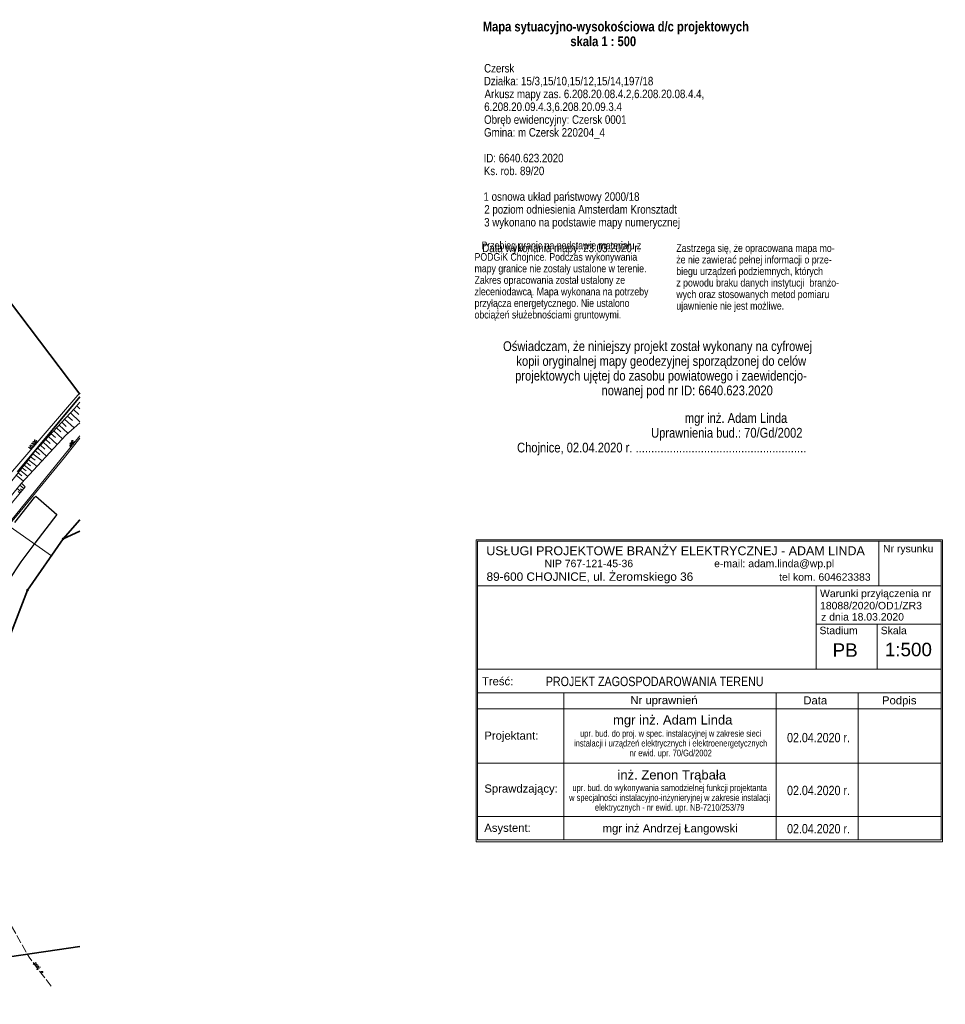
# Model space of a CAD drawing. Header units: metres. Extents: x 6496648 to 6497944, y 5962794 to 5963351.
# Tile 91 of 91: x 6497726 to 6497944, y 5963118 to 5963351. Entities that reach past the tile are written whole.
import ezdxf
from ezdxf.enums import TextEntityAlignment as Align

# ---------------------------------------------------------------- set-up
doc = ezdxf.new("R2010")
doc.units = ezdxf.units.M
doc.header["$MEASUREMENT"] = 0
doc.linetypes.add('mz2.0_0.5', pattern=[2.5, 2, -0.5])
doc.layers.get('0').update_dxf_attribs({"color": 8, "linetype": 'CONTINUOUS', "lineweight": 13})
for name, color, linetype, lineweight in [('000_INNE__NIEZYDENTYFIKOWANE_', 8, 'CONTINUOUS', 13), ('217_GRANICA_KONTURU_KLASYFIKCYJNEGO', 8, 'CONTINUOUS', 13), ('218_GRANICA_UzYTKU', 8, 'CONTINUOUS', 13), ('219_LINIA_GRANICY', 3, 'CONTINUOUS', 35), ('E_proj_opisy', 7, 'CONTINUOUS', 9), ('JEZDNIA__POWIERZCHNIA_', 8, 'CONTINUOUS', 25), ('PRZEWoD_ELEKTROENERGETYCZNY__LINIA_', 1, 'CONTINUOUS', 13), ('PRZEWoD_ELEKTROENERGETYCZNY__LINIA__ATR1', 1, 'CONTINUOUS', 13), ('PRZEWoD_GAZOWY__LINIA_', 54, 'CONTINUOUS', 13), ('PRZEWoD_KANALIZACYJNY__LINIA_', 36, 'CONTINUOUS', 13), ('PRZEWoD_KANALIZACYJNY__LINIA__ATR1', 36, 'CONTINUOUS', 13), ('PRZEWoD_TELEKOMUNIKACYJNY__LINIA_', 30, 'CONTINUOUS', 13), ('przewód elektroenergetyczny (linia) - ob. projektowany', 1, 'mz2.0_0.5', 13), ('przewód elektroenergetyczny (linia) - ob. projektowany-Atr1', 1, 'mz2.0_0.5', 13), ('SKARPA_NIEUMOCNIONA__POWIERZCHNIA_', 8, 'CONTINUOUS', 13)]:
    doc.layers.add(name, color=color, linetype=linetype, lineweight=lineweight)
doc.styles.add('Andy', font='arial.ttf', dxfattribs={"height": 2})
doc.styles.add('ARIAL', font='arial.ttf', dxfattribs={"height": 2})
doc.styles.add('Narrow', font='ARIALN.TTF', dxfattribs={"height": 2})
doc.styles.get("Standard").update_dxf_attribs({"font": 'simplex.shx'})
doc.styles.add('Style-Arial', font='arial.ttf')

# ---------------------------------------------------------------- blocks, each defined once
blk = doc.blocks.new('GRT')
at = {"color": 0, "linetype": 'Continuous', "lineweight": 18}
blk.add_circle((0, 0), 0.5, dxfattribs=at)
blk = doc.blocks.new('data')
at = {"style": 'Narrow'}
blk.add_text('02.04.2020 r.', height=2, dxfattribs=at).set_placement((3540011.6, 6012177.69), align=Align.MIDDLE_CENTER)

msp = doc.modelspace()

# ---------------------------------------------------------------- linework, layer by layer
at = {"color": 7, "linetype": 'Continuous'}
for p, q in [((6497833.55, 5963156.78), (6497833.55, 5963228.07)), ((6497833.55, 5963228.07), (6497943.56, 5963228.07)), ((6497833.86, 5963157.22), (6497833.86, 5963227.79)), ((6497943.27, 5963157.22), (6497943.27, 5963227.79)), ((6497833.86, 5963175.37), (6497943.27, 5963175.37)), ((6497833.86, 5963162.78), (6497943.27, 5963162.78)), ((6497833.86, 5963157.22), (6497943.27, 5963157.22))]:
    msp.add_line(p, q, dxfattribs=at)
at = {"color": 7}
for p, q in [((6497833.86, 5963227.79), (6497943.27, 5963227.79)), ((6497928.57, 5963227.79), (6497928.57, 5963217.24)), ((6497943.56, 5963228.07), (6497943.56, 5963156.77)), ((6497833.86, 5963217.24), (6497943.27, 5963217.24)), ((6497913.79, 5963208.2), (6497943.27, 5963208.2)), ((6497928.13, 5963197.56), (6497928.13, 5963208.2)), ((6497833.85, 5963197.56), (6497943.25, 5963197.56)), ((6497833.85, 5963191.99), (6497943.25, 5963191.99)), ((6497854.18, 5963157.22), (6497854.18, 5963191.99)), ((6497904.36, 5963157.22), (6497904.36, 5963191.99)), ((6497923.7, 5963157.22), (6497923.7, 5963191.99)), ((6497833.85, 5963188.15), (6497943.25, 5963188.15)), ((6497833.55, 5963156.78), (6497943.56, 5963156.77))]:
    msp.add_line(p, q, dxfattribs=at)
at = {"color": 7, "flags": 128}
msp.add_lwpolyline([(6497913.79, 5963217.24), (6497913.79, 5963197.56)], dxfattribs=at)
at = {"layer": '000_INNE__NIEZYDENTYFIKOWANE_', "flags": 128}
for points in [[(6497737.76, 5963258.08), (6497740, 5963256)], [(6497738.49, 5963258.87), (6497739.74, 5963257.71)], [(6497739.23, 5963259.71), (6497740, 5963259.05)], [(6497735.08, 5963255.19), (6497737.15, 5963253.27)], [(6497735.71, 5963255.87), (6497736.79, 5963254.88)], [(6497736.37, 5963256.58), (6497738.6, 5963254.51)], [(6497737.05, 5963257.31), (6497738.21, 5963256.24)], [(6497733.21, 5963253.16), (6497734.22, 5963252.23)], [(6497733.83, 5963253.84), (6497735.85, 5963251.97)], [(6497734.46, 5963254.51), (6497735.46, 5963253.58)], [(6497731.32, 5963251.13), (6497733.36, 5963249.24)], [(6497731.95, 5963251.81), (6497732.97, 5963250.87)], [(6497732.58, 5963252.49), (6497734.61, 5963250.61)], [(6497728.9, 5963248.38), (6497731.05, 5963246.72)], [(6497729.45, 5963249.09), (6497730.55, 5963248.23)], [(6497730.06, 5963249.77), (6497732.1, 5963247.88)], [(6497730.69, 5963250.45), (6497731.71, 5963249.5)], [(6497727.35, 5963246.36), (6497728.34, 5963245.6)], [(6497727.85, 5963247.01), (6497729.88, 5963245.45)], [(6497728.37, 5963247.69), (6497729.41, 5963246.88)], [(6497725.41, 5963243.92), (6497726.3, 5963243.21)], [(6497725.88, 5963244.51), (6497727.7, 5963243.06)], [(6497726.36, 5963245.11), (6497727.29, 5963244.37)], [(6497726.85, 5963245.73), (6497728.75, 5963244.21)], [(6497724.95, 5963243.35), (6497726.69, 5963241.96)], [(6497726.13, 5963239.44), (6497725.2, 5963240.21)], [(6497725.86, 5963239.13), (6497725.4, 5963239.51)], [(6497726.76, 5963240.21), (6497725.83, 5963240.98)], [(6497726.41, 5963239.78), (6497725.94, 5963240.17)]]:
    msp.add_lwpolyline(points, dxfattribs=at)
at = {"layer": '217_GRANICA_KONTURU_KLASYFIKCYJNEGO', "flags": 128}
for points in [[(6497740, 5963262.48), (6497724.03, 5963283.54)], [(6497725.27, 5963244.18), (6497740, 5963261.9)]]:
    msp.add_lwpolyline(points, dxfattribs=at)
at = {"layer": '218_GRANICA_UzYTKU', "flags": 128}
for points in [[(6497740, 5963262.48), (6497724.03, 5963283.54)], [(6497725.27, 5963244.18), (6497740, 5963261.9)], [(6497736.06, 5963228.33), (6497740, 5963232.81)], [(6497740, 5963230.11), (6497736.06, 5963228.33)], [(6497727.63, 5963216.19), (6497736.06, 5963228.33)], [(6497723.48, 5963205.31), (6497727.63, 5963216.19)], [(6497723.37, 5963129.6), (6497740, 5963132.03)]]:
    msp.add_lwpolyline(points, dxfattribs=at)
at = {"layer": '219_LINIA_GRANICY', "flags": 128}
for points in [[(6497720.88, 5963287.69), (6497740, 5963262.48)], [(6497725.27, 5963244.18), (6497740, 5963261.9)], [(6497740, 5963232.81), (6497736.06, 5963228.33)], [(6497740, 5963230.11), (6497736.06, 5963228.33)], [(6497736.06, 5963228.33), (6497727.63, 5963216.19)], [(6497727.63, 5963216.19), (6497723.48, 5963205.31)], [(6497740, 5963132.03), (6497723.37, 5963129.6)]]:
    msp.add_lwpolyline(points, dxfattribs=at)
at = {"layer": 'JEZDNIA__POWIERZCHNIA_', "flags": 128}
msp.add_lwpolyline([(6497724.65, 5963232.21), (6497729.29, 5963238.13), (6497729.56, 5963238.42), (6497734.51, 5963234.08), (6497729.33, 5963227.27), (6497726.04, 5963222.87), (6497723.13, 5963218.51)], dxfattribs=at)
at = {"layer": 'PRZEWoD_ELEKTROENERGETYCZNY__LINIA_', "flags": 128}
msp.add_lwpolyline([(6497740, 5963252.63), (6497723.78, 5963232.67)], dxfattribs=at)
at = {"layer": 'PRZEWoD_GAZOWY__LINIA_', "flags": 128}
msp.add_lwpolyline([(6497740, 5963252.11), (6497736.38, 5963247.54), (6497725.21, 5963233.92), (6497722.22, 5963230.35), (6497706.15, 5963210.52), (6497695.66, 5963201.61), (6497674.15, 5963193.24), (6497661.44, 5963188.26), (6497637.52, 5963179.61), (6497614.54, 5963171.74), (6497590.95, 5963163.12), (6497552.77, 5963149.34), (6497515.87, 5963135.93), (6497478.52, 5963122.49), (6497467.27, 5963118.39)], dxfattribs=at)
at = {"layer": 'PRZEWoD_KANALIZACYJNY__LINIA_', "flags": 128}
msp.add_lwpolyline([(6497740, 5963262.82), (6497717.76, 5963237.07), (6497702.35, 5963219.77), (6497701.74, 5963214.91)], dxfattribs=at)
at = {"layer": 'PRZEWoD_TELEKOMUNIKACYJNY__LINIA_', "flags": 128}
msp.add_lwpolyline([(6497663.32, 5963175.19), (6497665.04, 5963181.2), (6497660.03, 5963196.43), (6497674.31, 5963200.84), (6497691.2, 5963207.5), (6497693.58, 5963209.03), (6497698.15, 5963213.31), (6497716.87, 5963235.82), (6497733.27, 5963224.34)], dxfattribs=at)
at = {"layer": 'przewód elektroenergetyczny (linia) - ob. projektowany', "color": 1, "linetype": 'mz2.0_0.5', "lineweight": 18, "flags": 128}
msp.add_lwpolyline([(6497733.2, 5963122.65), (6497728.01, 5963129.49), (6497687.99, 5963200.54), (6497687.34, 5963201.06), (6497680.22, 5963200.15), (6497669.41, 5963195.83), (6497668.41, 5963192.56), (6497610.59, 5963172.01), (6497610.11, 5963171.77)], dxfattribs=at)
at = {"layer": 'SKARPA_NIEUMOCNIONA__POWIERZCHNIA_', "flags": 128}
for points in [[(6497636.47, 5963183.34), (6497634.14, 5963184.15), (6497641.74, 5963187.65), (6497652.54, 5963191.41), (6497665.47, 5963196.44), (6497673.7, 5963199.39), (6497683.5, 5963202.54), (6497685.69, 5963203.52), (6497692.7, 5963207.46), (6497699.3, 5963211.79), (6497710.45, 5963225.55), (6497719.37, 5963236.35), (6497727.2, 5963246.17), (6497729.55, 5963249.22), (6497738.79, 5963259.19), (6497740, 5963260.6)], [(6497740, 5963255.71), (6497736.66, 5963252.85), (6497726.23, 5963241.46), (6497715.09, 5963227.95), (6497705.16, 5963215.92), (6497700.27, 5963210.07), (6497692.69, 5963204.05), (6497684.18, 5963199.75), (6497670.53, 5963195.19), (6497651.98, 5963188.75)], [(6497636.47, 5963183.34), (6497651.98, 5963188.75), (6497670.53, 5963195.19), (6497684.18, 5963199.75), (6497692.69, 5963204.05), (6497700.27, 5963210.07), (6497705.16, 5963215.92), (6497715.09, 5963227.95), (6497726.23, 5963241.46), (6497727.08, 5963240.59), (6497719.95, 5963232.01), (6497711.65, 5963221.64), (6497705.59, 5963214.05), (6497701.21, 5963208.72), (6497693.84, 5963203.04), (6497684.62, 5963198.5), (6497670.2, 5963193.45), (6497656.18, 5963188.43), (6497645.49, 5963184.62), (6497635.24, 5963180.95)]]:
    msp.add_lwpolyline(points, dxfattribs=at)

# ---------------------------------------------------------------- block references
at = {"xscale": 0.5, "yscale": 0.5, "zscale": 0.5}
for p in [(6497736.06, 5963228.33), (6497727.63, 5963216.19)]:
    msp.add_blockref('GRT', p, dxfattribs=at)
at = {"layer": 'E_proj_opisy', "xscale": 1.1, "yscale": 1.1, "zscale": 1.1}
for p in [(2603901.56, -650214.08), (2603901.56, -650226.56), (2603901.56, -650235.59)]:
    msp.add_blockref('data', p, dxfattribs=at)

# ---------------------------------------------------------------- texts
at = {"color": 7, "lineweight": 20}
for s, height, style, p in [('USŁUGI PROJEKTOWE BRANŻY ELEKTRYCZNEJ - ADAM LINDA', 2.1043, 'Andy', (6497880.58, 5963224.46)), ('Nr rysunku', 1.76, 'ARIAL', (6497935.49, 5963225.15)), ('NIP 767-121-45-36                            e-mail: adam.linda@wp.pl', 1.76, 'ARIAL', (6497883.83, 5963221.63)), ('89-600 CHOJNICE, ul. Żeromskiego 36', 1.9886, 'ARIAL', (6497860.36, 5963218.41)), ('tel kom. 604623383', 1.76, 'ARIAL', (6497915.82, 5963218.43))]:
    msp.add_text(s, height=height, dxfattribs=dict(at, style=style)).set_placement(p, align=Align.CENTER)
at = {"color": 7, "lineweight": 20, "style": 'ARIAL'}
for s, height, p in [('Stadium', 1.76, (6497914.55, 5963205.81)), ('Skala', 1.76, (6497929, 5963205.81)), ('Treść:', 1.909, (6497834.88, 5963193.74)), ('Nr uprawnień', 1.9091, (6497869.92, 5963189.28)), ('Data', 1.909, (6497910.73, 5963189.23)), ('Podpis', 1.909, (6497929.3, 5963189.23))]:
    msp.add_text(s, height=height, dxfattribs=at).set_placement(p)
for s, height, p in [('Projektant:', 1.9091, (6497835.45, 5963181.86)), ('Sprawdzający:', 1.9091, (6497835.45, 5963169.35)), ('Asystent:', 1.909, (6497835.44, 5963160.08))]:
    msp.add_text(s, height=height, dxfattribs=at).set_placement(p, align=Align.MIDDLE_LEFT)
msp.add_text('mgr inż Andrzej Łangowski', height=1.9091, dxfattribs=at).set_placement((6497879.29, 5963159.97), align=Align.MIDDLE_CENTER)
at = {"layer": 'E_proj_opisy', "color": 7, "lineweight": 20, "style": 'ARIAL'}
for s, p in [('Warunki przyłączenia nr', (6497914.68, 5963214.56)), ('18088/2020/OD1/ZR3', (6497914.68, 5963211.68)), ('z dnia 18.03.2020', (6497914.94, 5963209.02))]:
    msp.add_text(s, height=1.76, dxfattribs=at).set_placement(p)
at = {"layer": 'E_proj_opisy', "color": 7}
for s, height, style, p in [('PB', 3.182, 'ARIAL', (6497920.61, 5963200.46)), ('1:500', 3.182, 'ARIAL', (6497935.53, 5963200.6)), ('PROJEKT ZAGOSPODAROWANIA TERENU', 2.2, 'Narrow', (6497875.65, 5963193.55))]:
    msp.add_text(s, height=height, dxfattribs=dict(at, style=style)).set_placement(p, align=Align.CENTER)
at = {"layer": 'E_proj_opisy', "lineweight": 20, "ltscale": 0.14, "line_spacing_factor": 0.909091, "style": 'Narrow'}
for s, insert, char_height, width, attachment_point in [('\\P{\\fArial Narrow|b1|i0|c238|p34;\\W2.47703; }{\\fArial Narrow|b1|i0|c238|p34;\\H1.15000x;Mapa sytuacyjno-wysokościowa d/c projektowych}\\P{\\fArial Narrow|b1|i0|c238|p34;\\W2.73175; }{\\fArial Narrow|b1|i0|c238|p34;\\H1.15000x;                            skala 1 : 500}\\P{\\fArial Narrow|b0|i0|c0|p34;\\W5.23585; }{\\H0.60000x;}\\P{\\fArial Narrow|b0|i0|c0|p34;\\W2.96855; }Czersk \\P{\\fArial Narrow|b0|i0|c0|p34;\\W2.87107; }Działka: 15/3,15/10,15/12,15/14,197/18\\P{\\fArial Narrow|b0|i0|c0|p34;\\W3.14151; }Arkusz mapy zas. 6.208.20.08.4.2,6.208.20.08.4.4,\\P{\\fArial Narrow|b0|i0|c0|p34;\\W3.01258; }6.208.20.09.4.3,6.208.20.09.3.4\\P{\\fArial Narrow|b0|i0|c0|p34;\\W2.95912; }Obręb ewidencyjny: Czersk 0001\\P{\\fArial Narrow|b0|i0|c0|p34;\\W2.94340; }Gmina: m Czersk 220204_4  \\P{\\fArial Narrow|b0|i0|c0|p34;\\W6.28302;  }{\\H0.25000x;}\\P{\\fArial Narrow|b0|i0|c0|p34;\\W2.79874; }{\\C1;ID: 6640.623.2020}\\P{\\fArial Narrow|b0|i0|c0|p34;\\W2.87421; }{\\C1;Ks. rob. 89/20 }\\P{\\fArial Narrow|b0|i0|c0|p34;\\W8.37736;   }{\\H0.25000x;\\C1;}\\P{\\fArial Narrow|b0|i0|c0|p34;\\W2.75472; }1 osnowa układ państwowy 2000/18\\P{\\fArial Narrow|b0|i0|c0|p34;\\W3.04088; }2 poziom odniesienia Amsterdam {\\c16777215;Kronsztadt }\\P{\\fArial Narrow|b0|i0|c0|p34;\\W2.99686; }3 wykonano na podstawie mapy numerycznej\\P{\\fArial Narrow|b0|i0|c0|p34;\\W8.37736;   }{\\H0.25000x;}\\P{\\fArial Narrow|b0|i0|c0|p34;\\W1.29355; } Data wykonania mapy: 23.03.2020 r.', (6497833.5, 5963353.51), 2, 85.6319, 1), ('{\\fArial Narrow|b0|i0|c0|p34;\\W2.86478; }Przebieg granic na podstawie materiału z {\\fArial Narrow|b0|i0|c0|p34;\\W2.86478; }PODGiK Chojnice. Podczas wykonywania {\\fArial Narrow|b0|i0|c0|p34;\\W2.86478; }mapy granice nie zostały ustalone w\xa0terenie. {\\fArial Narrow|b0|i0|c0|p34;\\W2.86478; }Zakres opracowania został ustalony ze {\\fArial Narrow|b0|i0|c0|p34;\\W2.86478; }zleceniodawcą. Mapa wykonana na potrzeby {\\fArial Narrow|b0|i0|c0|p34;\\W2.86478; }przyłącza energetycznego. Nie ustalono {\\fArial Narrow|b0|i0|c0|p34;\\W2.86478; }obciążeń służebnościami gruntowymi.', (6497833.14, 5963298.54), 1.8, 45.506, 1), ('Zastrzega się, że opracowana mapa mo- że nie zawierać pełnej informacji o prze- biegu urządzeń podziemnych, których z\\~powodu braku danych instytucji  branżo- wych oraz stosowanych metod pomiaru  ujawnienie nie jest możliwe. ', (6497880.76, 5963297.9), 1.8, 38.5629, 1), ('{\\fArial Narrow|b0|i0|c0|p34;\\W9.51010;            }{\\H0.50000x;\\C1;}\\P{\\H1.15000x;\\C1;Oświadczam, że niniejszy projekt został wykonany na cyfrowej }\\P{\\fArial Narrow|b0|i0|c0|p34;\\W2.77044; }{\\H1.15000x;\\C1;kopii oryginalnej mapy geodezyjnej sporządzonej do celów }\\P{\\fArial Narrow|b0|i0|c0|p34;\\W2.52044; }{\\H1.15000x;\\C1;projektowych ujętej do zasobu powiatowego i\xa0zaewidencjo- }\\P{\\fArial Narrow|b0|i0|c0|p34;\\W7.32128;   }{\\H1.15000x;\\C1;nowanej pod nr\xa0ID: 6640.623.2020}\\P{\\fArial Narrow|b0|i0|c0|p34;\\W9.51010;      }\\P{\\fArial Narrow|b0|i0|c0|p34;\\W9.08259;  }{\\C7;                                        }{\\H1.15000x;\\C7;mgr inż. Adam Linda}\\P{\\fArial Narrow|b0|i0|c0|p34;\\W5.29245; }{\\H1.15000x;\\C7;                                        Uprawnienia bud.: 70/Gd/2002}\\P{\\fArial Narrow|b0|i0|c0|p34;\\W3.06761; }{\\H1.15000x;\\C1;Chojnice, 02.04.2020\xa0r. .......................................................}', (6497876.33, 5963263.03), 2, 85.6018, 5)]:
    msp.add_mtext(s, dxfattribs=dict(at, insert=insert, char_height=char_height, width=width, attachment_point=attachment_point))
at = {"layer": 'E_proj_opisy', "char_height": 2.2, "attachment_point": 5, "style": 'Style-Arial'}
for s, insert in [('mgr inż. Adam Linda', (6497879.91, 5963185.24)), ('inż. Zenon Trąbała', (6497879.68, 5963172.25))]:
    msp.add_mtext(s, dxfattribs=dict(at, insert=insert))
at = {"layer": 'E_proj_opisy', "attachment_point": 5, "line_spacing_factor": 0.9, "style": 'Style-Arial'}
for s, insert, char_height in [('{\\fArial Narrow|b0|i0|c238|p34;upr. bud. do proj. w spec. instalacyjnej w zakresie sieci ^Jinstalacji i urządzeń elektrycznych i elektroenergetycznych \\Pnr ewid. upr. 70/Gd/2002}', (6497879.42, 5963179.82), 1.54), ('{\\fArial Narrow|b0|i0|c238|p34;\\H1.07692x;upr. bud. do wykonywania samodzielnej funkcji projektanta \\Pw\\~specjalności instalacyjno-inżynieryjnej w zakresie instalacji \\Pelektrycznych - nr ewid. upr. NB-7210/253/79}', (6497879.19, 5963166.98), 1.43)]:
    msp.add_mtext(s, dxfattribs=dict(at, insert=insert, char_height=char_height))
at = {"layer": 'PRZEWoD_ELEKTROENERGETYCZNY__LINIA__ATR1', "width": 0.66}
msp.add_text('eND', height=0.75, rotation=51.7, dxfattribs=at).set_placement((6497737.86, 5963250))
at = {"layer": 'PRZEWoD_KANALIZACYJNY__LINIA__ATR1', "width": 0.66}
msp.add_text('kD300', height=0.75, rotation=50, dxfattribs=at).set_placement((6497728.4, 5963249.4))
at = {"layer": 'przewód elektroenergetyczny (linia) - ob. projektowany-Atr1', "color": 1, "width": 0.9}
msp.add_text('proj. e', height=0.75, rotation=307.19, dxfattribs=at).set_placement((6497729.11, 5963128.03))

doc.saveas('drawing.dxf')
